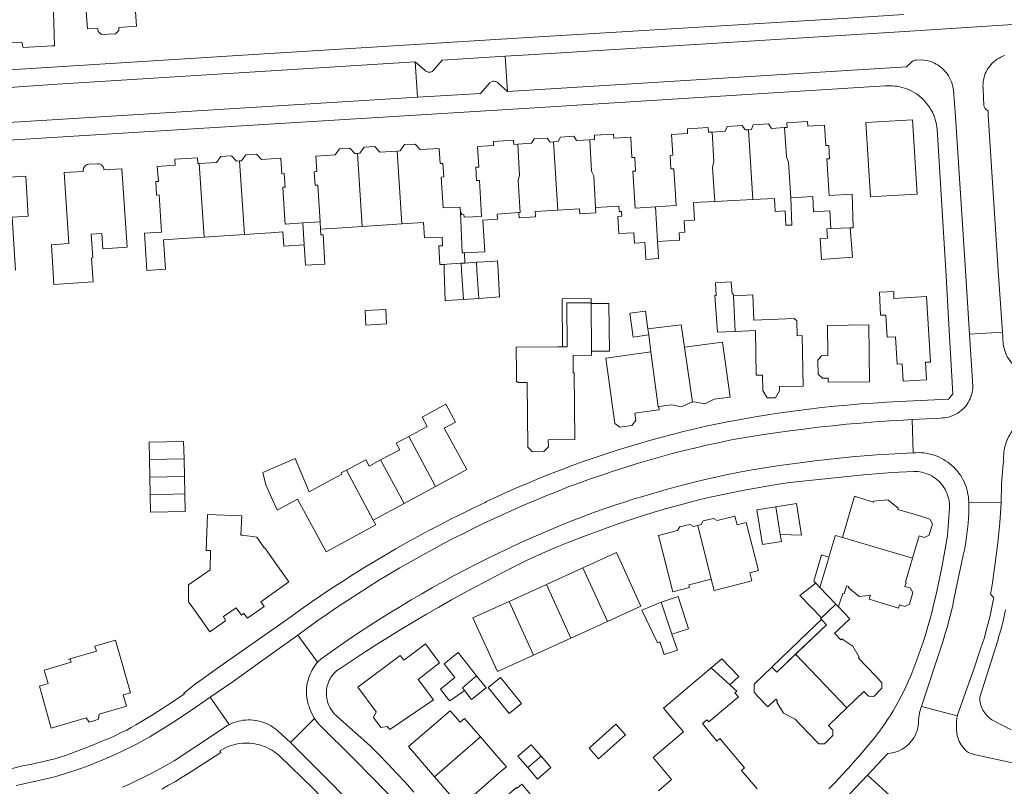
# Model space of a CAD drawing. Header units: metres. Extents: x 89888 to 94270, y 464165 to 468904.
# Tile 108 of 256: x 91995 to 92162, y 466162 to 466293. Entities that reach past the tile are written whole.
import ezdxf

# ---------------------------------------------------------------- set-up
doc = ezdxf.new("R2010")
doc.units = ezdxf.units.M
for name, color, linetype, lineweight in [('B_BEBOUWINGSGRENS_0', 251, 'CONTINUOUS', 13), ('B_LUIFEL_1', 251, 'CONTINUOUS', 13), ('B_TUSSENMUUR_0', 251, 'CONTINUOUS', 13), ('V_WEGGRENS_0', 251, 'CONTINUOUS', 13)]:
    doc.layers.add(name, color=color, linetype=linetype, lineweight=lineweight)

msp = doc.modelspace()

# ---------------------------------------------------------------- linework, layer by layer
at = {"layer": 'B_BEBOUWINGSGRENS_0'}
for p, q in [((92112.72, 466261.76), (92119.19, 466262.08)), ((92045.6, 466258.32), (92042.67, 466258.13)), ((92070.21, 466251.3), (92070.13, 466253.05)), ((92072.17, 466251.42), (92070.21, 466251.3)), ((92069.98, 466245.1), (92072.57, 466245.28)), ((92091.69, 466244.41), (92091.69, 466244.54)), ((92101.35, 466240.1), (92100.93, 466243.13)), ((92101.5, 466239.07), (92101.87, 466236.18)), ((92087.59, 466237.06), (92086.82, 466237.06)), ((92101.87, 466236.18), (92094.19, 466235.13)), ((92131.96, 466235.55), (92130.9, 466235.53)), ((92016.5, 466220.84), (92016.56, 466217.86)), ((92016.56, 466217.86), (92016.62, 466214.88)), ((92022.51, 466215), (92022.45, 466217.99)), ((92016.62, 466214.88), (92016.68, 466211.9)), ((92022.57, 466212.03), (92022.51, 466215)), ((92059.88, 466210.41), (92065.25, 466213.31)), ((92054.65, 466207.58), (92059.88, 466210.41)), ((92123.1, 466209.84), (92119.85, 466209.3)), ((92096.01, 466202.07), (92090.28, 466199.47)), ((92090.28, 466199.47), (92084.1, 466196.65)), ((92084.1, 466196.65), (92077.73, 466193.75)), ((92112.13, 466197.56), (92112.62, 466195.62)), ((92130.62, 466196.1), (92133.32, 466193.28)), ((92088.26, 466187.51), (92094.45, 466190.32)), ((92130.87, 466190.66), (92131.71, 466189.78)), ((92131.71, 466189.78), (92126.46, 466184.75)), ((92081.89, 466184.6), (92088.26, 466187.51)), ((92113.93, 466183.99), (92112.1, 466182.43)), ((92126.46, 466184.75), (92123.28, 466181.71)), ((92123.28, 466181.71), (92122.43, 466182.59)), ((92070.13, 466178.62), (92071.37, 466177.06)), ((92080.9, 466165.49), (92082.57, 466163.54))]:
    msp.add_line(p, q, dxfattribs=at)
for points in [[(92014.39, 466291.56), (92013.41, 466305.56), (92010.16, 466305.37)], [(92010.16, 466305.37), (92010.42, 466301.86), (92006.55, 466301.65), (92007.02, 466295.7), (92005.67, 466295.59), (92006.03, 466291.1), (92007.81, 466291.2), (92007.83, 466290.68), (92008.4, 466290.18), (92010.79, 466290.3), (92011.38, 466290.87), (92011.34, 466291.37), (92014.39, 466291.56)], [(92000, 466298.84), (91985.08, 466298.49), (91983.15, 466295.7), (91984.88, 466293.67), (91987.22, 466293.72), (91987.45, 466288.64), (91994.86, 466288.86), (91995.12, 466287.98), (92000, 466288.21), (92000.4, 466288.23), (92000.21, 466295.95), (92003.57, 466296.05)], [(92135.74, 466257.26), (92136.29, 466257.28), (92136.12, 466262.99), (92132.16, 466262.78), (92131.77, 466269), (92132.24, 466269.03), (92132.1, 466271.27), (92131.62, 466271.26), (92131.39, 466274.75), (92128.55, 466274.59), (92128.5, 466275.36), (92124.96, 466275.14), (92125.01, 466274.37), (92124.61, 466274.34)], [(92138.41, 466275.17), (92139.22, 466262.53), (92142.86, 466262.78), (92147.14, 466262.99), (92146.33, 466275.67), (92138.41, 466275.17)], [(92112.28, 466273.57), (92111.64, 466273.53), (92111.59, 466274.33), (92108.07, 466274.13), (92108.11, 466273.32), (92105.38, 466273.15), (92105.6, 466269.63), (92105.11, 466269.6), (92105.25, 466267.3), (92105.74, 466267.34), (92106.13, 466261.06), (92102.64, 466260.85)], [(92118.45, 466273.96), (92117.91, 466273.93), (92117.41, 466274.68), (92114.82, 466274.53), (92114.49, 466273.71), (92112.28, 466273.57)], [(92124.61, 466274.34), (92122.36, 466274.2), (92121.86, 466274.95), (92119.27, 466274.8), (92118.95, 466273.99), (92118.45, 466273.96)], [(92079.21, 466271.52), (92078.52, 466271.48), (92078.47, 466272.2), (92075.08, 466271.99), (92075.11, 466271.27), (92072.36, 466271.11), (92072.57, 466267.62), (92072.09, 466267.59), (92072.22, 466265.32), (92072.7, 466265.34), (92073.07, 466259.21), (92070.1, 466259.07), (92070.07, 466259.54), (92069.65, 466259.51), (92069.64, 466259.85), (92069.48, 466259.84)], [(92085.31, 466271.89), (92084.72, 466271.86), (92084.24, 466272.53), (92081.98, 466272.41), (92081.58, 466271.67), (92079.21, 466271.52)], [(92091.46, 466272.26), (92089.2, 466272.13), (92088.74, 466272.85), (92086.49, 466272.7), (92086.09, 466271.94), (92085.31, 466271.89)], [(92102.64, 466260.85), (92099.16, 466260.64), (92098.78, 466266.91), (92099.22, 466266.94), (92099.12, 466269.24), (92098.64, 466269.22), (92098.42, 466272.68), (92095.55, 466272.51), (92095.5, 466273.24), (92092.24, 466273.05), (92092.29, 466272.31), (92091.46, 466272.26)], [(92051.95, 466269.93), (92051.53, 466269.9), (92050.67, 466270.84), (92048.89, 466270.72), (92048.16, 466269.68), (92044.88, 466269.47), (92045.04, 466266.85), (92044.61, 466266.82), (92044.76, 466264.53), (92045.2, 466264.55), (92045.6, 466258.32)], [(92058.7, 466270.35), (92055.73, 466270.17), (92054.88, 466271.12), (92053.1, 466271), (92052.37, 466269.96), (92051.95, 466269.93)], [(92069.48, 466259.84), (92069.43, 466260.82), (92066.52, 466260.67), (92066.18, 466265.91), (92066.62, 466265.94), (92066.49, 466268.22), (92066.03, 466268.22), (92065.86, 466270.8), (92062.6, 466270.6), (92061.74, 466271.54), (92059.93, 466271.43), (92059.19, 466270.38), (92058.7, 466270.35)], [(92025.05, 466268.21), (92024.79, 466268.2), (92024.73, 466269.19), (92020.91, 466268.94), (92020.96, 466267.94), (92017.91, 466267.74), (92018.09, 466265.17), (92017.64, 466265.14), (92017.79, 466262.84), (92018.24, 466262.87), (92018.64, 466256.57), (92015.71, 466256.38), (92016.13, 466250.04), (92019.3, 466250.24), (92018.97, 466255.27), (92021.48, 466255.44), (92025.88, 466255.72)], [(92031.9, 466268.66), (92031.37, 466268.62), (92030.54, 466269.55), (92028.74, 466269.44), (92028, 466268.41), (92025.05, 466268.21)], [(92042.67, 466258.13), (92039.66, 466257.93), (92039.61, 466258.62), (92039.25, 466264.18), (92039.65, 466264.21), (92039.49, 466266.5), (92039.1, 466266.47), (92038.93, 466269.11), (92035.61, 466268.9), (92034.78, 466269.83), (92032.99, 466269.7), (92032.24, 466268.68), (92031.9, 466268.66)], [(92000.33, 466247.65), (92006.99, 466248.1), (92006.7, 466252.15), (92006.96, 466252.16), (92006.68, 466256.21), (92008.48, 466256.33), (92008.65, 466253.73), (92012.79, 466254.01), (92011.9, 466267.33), (92008.82, 466267.12), (92008.81, 466267.26), (92008.79, 466267.4), (92008.75, 466267.54), (92008.69, 466267.67), (92008.61, 466267.79), (92008.52, 466267.9), (92008.41, 466267.99), (92008.29, 466268.07), (92008.16, 466268.13), (92008.03, 466268.17), (92007.89, 466268.19), (92007.74, 466268.19), (92006.25, 466268.09), (92006.1, 466268.07), (92005.97, 466268.03), (92005.84, 466267.97), (92005.72, 466267.9), (92005.61, 466267.8), (92005.51, 466267.7), (92005.44, 466267.58), (92005.38, 466267.45), (92005.34, 466267.31), (92005.32, 466267.17), (92005.32, 466267.03), (92005.32, 466266.89), (92002.07, 466266.67), (92002.88, 466254.6), (91999.89, 466254.4), (92000.33, 466247.65)], [(91993.8, 466250.11), (91993.24, 466259.09), (91995.96, 466259.26), (91995.54, 466266.08), (91981.56, 466265.22), (91981.62, 466264.23), (91975.74, 466263.87), (91975.98, 466259.99), (91973.61, 466259.84), (91974.05, 466252.65), (91982.64, 466253.18), (91982.87, 466249.44)], [(92119.19, 466262.08), (92122.87, 466262.26), (92123, 466260.06), (92124.69, 466260.16), (92124.79, 466257.73), (92125.82, 466257.75), (92125.67, 466262.4)], [(92125.67, 466262.4), (92129.41, 466262.59), (92129.54, 466260), (92132.29, 466260.17), (92132.44, 466257.15)], [(92079.37, 466259.87), (92079.43, 466258.97), (92082.21, 466259.15), (92082.15, 466260.05), (92086.01, 466260.3)], [(92086.01, 466260.3), (92089.72, 466260.54), (92089.78, 466259.64), (92092.52, 466259.82), (92092.46, 466260.72)], [(92092.46, 466260.72), (92096.42, 466260.96), (92096.48, 466260.06), (92096.85, 466260.08), (92096.9, 466259.27), (92096.24, 466259.22), (92096.43, 466256.3), (92098.96, 466256.42), (92099.08, 466254.67), (92100.82, 466254.78), (92100.92, 466253.21), (92101.01, 466251.91), (92103.16, 466252.05), (92103.07, 466253.34), (92102.98, 466254.95)], [(92102.98, 466254.95), (92106.73, 466255.2), (92106.64, 466256.46), (92107.64, 466256.53), (92107.5, 466258.48), (92109.29, 466258.61), (92109.09, 466261.58), (92112.72, 466261.76)], [(92070.13, 466253.05), (92073.6, 466253.22), (92073.27, 466258.6), (92075.75, 466258.73), (92075.69, 466259.63), (92079.37, 466259.87)], [(92042.91, 466254.4), (92043.13, 466250.91), (92046.42, 466251.12), (92046.1, 466256.12), (92045.74, 466256.1), (92045.68, 466257.05)], [(92045.68, 466257.05), (92048.43, 466257.23), (92052.75, 466257.5)], [(92052.75, 466257.5), (92056.98, 466257.78), (92059.47, 466257.94)], [(92059.47, 466257.94), (92063.21, 466258.18), (92063.35, 466255.56), (92066.33, 466255.72), (92066.41, 466254.24), (92065.79, 466254.21), (92065.96, 466251.05), (92066.67, 466251.07)], [(92132.44, 466257.15), (92131.81, 466257.13), (92131.87, 466255.54), (92130.63, 466255.45), (92130.89, 466251.9), (92136.13, 466252.29), (92135.74, 466257.26)], [(92025.88, 466255.72), (92028.41, 466255.89), (92032.71, 466256.16)], [(92032.71, 466256.16), (92037.15, 466256.45), (92039.25, 466256.59), (92039.4, 466254.17), (92042.91, 466254.4)], [(92066.67, 466251.07), (92066.72, 466250), (92066.85, 466244.89), (92067.01, 466244.9), (92069.98, 466245.1)], [(92072.57, 466245.28), (92076.13, 466245.52), (92075.86, 466250), (92075.77, 466251.65), (92074.78, 466251.58), (92072.17, 466251.42)], [(92115.89, 466245.7), (92115.87, 466246.04), (92115.67, 466246.02), (92115.54, 466248.08), (92112.84, 466247.95), (92112.96, 466245.79), (92112.76, 466245.79), (92113.19, 466239.54), (92116.18, 466239.68)], [(92126.72, 466238.94), (92126.66, 466241.46), (92126.24, 466241.86), (92119.38, 466241.58), (92119.21, 466245.88), (92115.89, 466245.7)], [(92148.75, 466245.58), (92143.18, 466245.25), (92143.16, 466246.43), (92140.76, 466246.34)], [(92140.76, 466246.34), (92140.93, 466242.41), (92141.81, 466242.44), (92142.04, 466238.67), (92143.48, 466238.76), (92143.76, 466234.11), (92144.61, 466234.16), (92144.76, 466231.22), (92148.73, 466231.46), (92148.55, 466234.41), (92149.41, 466234.46), (92148.75, 466245.58)], [(92091.69, 466244.54), (92087.54, 466244.52), (92087.59, 466237.06)], [(92091.74, 466236.28), (92094.8, 466236.32), (92094.71, 466244.44), (92091.69, 466244.41)], [(92053.24, 466243.21), (92053.39, 466240.73), (92056.9, 466240.94), (92056.75, 466243.42), (92053.24, 466243.21)], [(92100.93, 466243.13), (92098.3, 466242.76), (92098.87, 466238.7), (92101.5, 466239.07)], [(92107.57, 466236.96), (92107.01, 466240.81), (92101.35, 466240.1)], [(92130.9, 466235.53), (92130.28, 466234.8), (92130.29, 466232.38), (92131.03, 466231.72), (92132, 466231.73), (92132.01, 466231.03), (92139.05, 466231.12), (92138.94, 466240.77), (92131.9, 466240.68), (92131.96, 466235.55)], [(92116.18, 466239.68), (92119.64, 466239.84), (92119.76, 466232.22), (92120.86, 466232.24), (92120.9, 466229.64), (92121.62, 466228.35), (92123.05, 466228.37), (92123.75, 466229.58), (92123.74, 466230.28), (92127.73, 466230.34), (92127.57, 466238.95), (92126.72, 466238.94)], [(92086.82, 466237.06), (92086.02, 466237.05), (92078.96, 466237), (92078.99, 466232.54), (92079, 466231.1), (92079.2, 466231.11), (92079.2, 466230.96), (92080.84, 466230.96)], [(92108.95, 466227.65), (92109.27, 466227.69), (92111.01, 466227.35), (92112.6, 466228.12), (92115.33, 466228.51), (92114.01, 466237.85), (92107.57, 466236.96)], [(92080.84, 466230.96), (92080.92, 466220), (92081.73, 466219.21), (92083.63, 466219.22), (92084.42, 466220.03), (92084.41, 466221.22), (92088.91, 466221.26), (92088.83, 466232.61), (92088.65, 466232.61), (92088.65, 466233.58), (92088.64, 466235.59), (92091.75, 466235.61), (92091.74, 466236.28)], [(92094.19, 466235.13), (92095.71, 466224.02), (92096.59, 466223.36), (92098.59, 466223.64), (92099.28, 466224.51), (92099.11, 466225.78), (92103.15, 466226.33), (92103.27, 466226.35), (92103.2, 466226.88)], [(92065.25, 466213.31), (92070.53, 466216.17), (92066.71, 466223.23), (92068.61, 466224.25), (92066.96, 466227.29), (92062.93, 466225.11), (92063.81, 466223.49), (92060.66, 466221.79)], [(92103.2, 466226.88), (92105.39, 466227.18), (92107.09, 466226.85), (92108.65, 466227.6), (92108.95, 466227.65)], [(92060.66, 466221.79), (92058.54, 466220.65), (92059.13, 466219.55), (92055.89, 466217.8)], [(92022.45, 466217.99), (92022.39, 466220.96), (92016.5, 466220.84)], [(92050.07, 466216.06), (92049.19, 466215.59), (92049.29, 466215.41), (92046.73, 466214.02), (92043.71, 466212.4), (92041.38, 466218.07), (92035.88, 466215.66), (92036.38, 466213.57), (92038.27, 466209.24), (92041.76, 466211.13), (92046.6, 466202.18), (92055.09, 466206.76), (92054.65, 466207.58)], [(92055.89, 466217.8), (92053.96, 466216.76), (92053.37, 466217.85), (92050.07, 466216.06)], [(92016.68, 466211.9), (92016.74, 466208.92), (92022.63, 466209.04), (92022.57, 466212.03)], [(92123.87, 466205.11), (92127.46, 466205.03), (92126.63, 466210.41), (92123.1, 466209.84)], [(92146.36, 466201.08), (92147.49, 466204.88), (92148.41, 466204.61), (92149.2, 466205.04), (92149.77, 466206.96), (92149.33, 466207.76), (92147.78, 466208.23), (92143.88, 466209.39), (92143.93, 466209.6), (92142.14, 466211.05), (92139.74, 466210.81), (92139.7, 466210.65), (92138.23, 466211.1), (92136.51, 466211.63), (92134.42, 466204.6)], [(92032.09, 466205.01), (92032.3, 466208.33), (92026.46, 466208.53), (92026.2, 466202.42), (92026.97, 466202.4), (92026.88, 466199.1), (92023.22, 466196.56), (92023.23, 466193.68), (92024.56, 466191.81), (92026.85, 466188.59), (92029.49, 466190.43), (92029.16, 466191.18), (92031.33, 466192.64), (92032.23, 466191.39), (92032.64, 466191.68), (92033.23, 466190.88), (92036.09, 466192.89), (92035.52, 466193.69), (92040.3, 466197.05), (92036.16, 466202.94), (92036.07, 466202.88), (92034.81, 466204.68), (92032.39, 466205), (92032.09, 466205.01)], [(92119.85, 466209.3), (92120.84, 466203.42), (92124.08, 466203.96), (92123.87, 466205.11)], [(92109.82, 466206.66), (92109.13, 466206.49), (92108.51, 466206.85), (92106.77, 466206.41), (92106.41, 466205.8), (92103.18, 466204.97), (92105.6, 466195.39), (92108.41, 466196.1), (92108.29, 466196.59), (92112.13, 466197.56)], [(92112.62, 466195.62), (92119.01, 466197.23), (92118.66, 466198.59), (92120.18, 466198.98), (92118.08, 466207.17), (92116.54, 466206.79), (92116.15, 466208.25), (92113.11, 466207.51), (92112.5, 466207.86), (92110.77, 466207.44), (92110.41, 466206.81), (92109.82, 466206.66)], [(92134.42, 466204.6), (92133.26, 466204.96), (92133.17, 466204.67), (92132.15, 466201.28)], [(92094.45, 466190.32), (92100.17, 466192.92), (92096.01, 466202.07)], [(92132.15, 466201.28), (92131.94, 466200.59), (92130.62, 466196.1)], [(92133.76, 466192.83), (92134.13, 466193.97), (92134.31, 466194.55), (92134.48, 466195.07), (92134.71, 466195.01), (92135.1, 466196.34), (92135.12, 466196.42), (92135.54, 466196.3), (92135.48, 466196.09), (92135.63, 466195.93), (92137.29, 466194.61), (92139.2, 466194.81), (92138.99, 466194.14), (92143.99, 466192.62), (92144.15, 466193.15), (92145.06, 466192.88), (92145.83, 466193.3), (92146.4, 466195.27), (92145.98, 466196.04), (92145.91, 466196.06), (92145.07, 466196.31), (92145.27, 466196.99), (92145.16, 466197.02), (92146.36, 466201.08)], [(92077.73, 466193.75), (92071.59, 466190.96), (92075.75, 466181.81), (92081.89, 466184.6)], [(92103.58, 466193.64), (92100.34, 466192.25), (92102.97, 466186.73), (92103.36, 466186.85), (92104.12, 466184.71)], [(92105.4, 466188.15), (92108.27, 466189.07), (92106.47, 466194.57), (92103.58, 466193.64)], [(92133.32, 466193.28), (92130.73, 466190.8), (92130.87, 466190.66)], [(92135.19, 466175.63), (92138.08, 466178.42), (92138.86, 466177.61), (92139.79, 466177.6), (92141.14, 466178.99), (92141.14, 466179.92), (92140.06, 466181.1), (92137.15, 466184.12), (92137.31, 466184.27), (92136.19, 466186.15), (92134.33, 466187.37), (92134.18, 466187.2), (92133.11, 466188.32), (92133.41, 466188.61), (92133.71, 466188.9), (92135.7, 466190.79), (92133.76, 466192.83)], [(91998.65, 466182.08), (91999.32, 466179.77), (91997.86, 466179.35), (91999.87, 466172.21), (92005.8, 466173.93), (92006.34, 466173.23), (92007.26, 466173.5), (92007.93, 466173.7), (92008.01, 466174.57), (92012.66, 466175.91), (92012.11, 466177.84), (92013.36, 466178.2), (92010.79, 466187.13), (92007.31, 466186.13), (92007.55, 466185.28), (92002.86, 466183.93), (92002.88, 466183.85), (92003.1, 466183.91), (92003.25, 466183.4), (92000, 466182.47), (91998.65, 466182.08)], [(92104.12, 466184.71), (92106.4, 466185.46), (92105.4, 466188.15)], [(92062.3, 466180.45), (92065.93, 466183.29), (92063.5, 466186.52), (92061.58, 466185.07), (92059.82, 466183.75), (92059.22, 466184.55), (92052.02, 466179.14), (92055.15, 466174.98), (92054.69, 466174.01), (92055.95, 466172.33), (92057.01, 466172.5), (92057.43, 466171.94)], [(92072.2, 466181.11), (92069.06, 466185.05), (92066.67, 466183.15), (92068.54, 466180.8), (92066.07, 466178.83), (92067.46, 466177.09), (92067.66, 466176.85), (92069.53, 466178.14), (92070.13, 466178.62)], [(92115.31, 466179.55), (92116.8, 466180.99), (92113.93, 466183.99)], [(92112.1, 466182.43), (92103.99, 466175.61), (92107.41, 466171.56), (92102.24, 466167.2), (92105.39, 466163.45), (92103.14, 466161.55)], [(92122.43, 466182.59), (92119.42, 466179.69), (92119.4, 466178.31), (92120.07, 466177.6), (92121.77, 466175.84), (92123.11, 466177.12), (92123.42, 466176.8), (92123.26, 466176.64), (92124.4, 466174.73), (92126.42, 466173.71), (92127.1, 466173), (92130.44, 466169.54), (92131.37, 466169.53), (92132.79, 466170.92), (92132.82, 466171.86), (92132.08, 466172.62), (92135.19, 466175.63)], [(92057.43, 466171.94), (92064.9, 466176.99), (92062.3, 466180.45)], [(92071.37, 466177.06), (92073.85, 466179.04), (92072.2, 466181.11)], [(92079.84, 466176.39), (92076.28, 466180.79), (92074.17, 466179.08), (92077.73, 466174.68), (92079.84, 466176.39)], [(92119.95, 466161.85), (92117.29, 466165.02), (92117.77, 466165.43), (92113.59, 466170.41), (92113.1, 466169.99), (92110.62, 466172.96), (92111.35, 466173.6), (92111.69, 466173.26), (92116.7, 466177.46), (92116.78, 466177.53), (92116.15, 466178.18), (92116.48, 466178.49), (92115.31, 466179.55)], [(92069.41, 466173.21), (92067.73, 466175.15), (92060.65, 466169.05), (92065.05, 466163.94)], [(92072.9, 466170.7), (92070.17, 466173.86), (92069.41, 466173.21)], [(92097.53, 466171.03), (92095.9, 466172.86), (92091.35, 466168.79)], [(92076.53, 466164.98), (92077.29, 466165.61), (92075.62, 466167.56), (92072.9, 466170.7)], [(92091.35, 466168.79), (92092.97, 466166.97), (92097.53, 466171.03)], [(92083.18, 466167.43), (92081.52, 466169.38), (92079.24, 466167.44), (92080.9, 466165.49)], [(92082.57, 466163.54), (92084.84, 466165.49), (92083.18, 466167.43)], [(92065.05, 466163.94), (92069.47, 466158.81), (92076.53, 466164.98)], [(92084.2, 466157.66), (92081.45, 466160.83), (92079.9, 466162.66), (92079.14, 466161.97), (92079.02, 466162.11), (92071.9, 466155.98), (92076.31, 466150.87)]]:
    msp.add_lwpolyline(points, dxfattribs=at)
at = {"layer": 'B_LUIFEL_1'}
for p, q in [((92129.89, 466196.86), (92130.62, 466196.1)), ((92123.28, 466181.71), (92131.71, 466189.78))]:
    msp.add_line(p, q, dxfattribs=at)
for points in [[(92091.69, 466244.54), (92091.69, 466245.24), (92086.77, 466245.22), (92086.82, 466237.06)], [(92086.82, 466237.06), (92086.82, 466237.06), (92087.59, 466237.06)], [(92132.15, 466201.28), (92130.85, 466201.68), (92129.57, 466197.19), (92129.89, 466196.86)], [(92129.89, 466196.86), (92127.21, 466194.78), (92130.89, 466190.96), (92133.32, 466193.28)], [(92130.87, 466190.66), (92128.62, 466188.5), (92122.43, 466182.59)]]:
    msp.add_lwpolyline(points, dxfattribs=at)
at = {"layer": 'B_TUSSENMUUR_0'}
for p, q in [((92118.45, 466273.96), (92119.19, 466262.08)), ((92059.47, 466257.94), (92058.7, 466270.35)), ((92085.31, 466271.89), (92086.01, 466260.3)), ((92032.71, 466256.16), (92031.9, 466268.66)), ((92051.95, 466269.93), (92052.75, 466257.5)), ((92025.05, 466268.21), (92025.88, 466255.72)), ((92102.64, 466260.85), (92102.98, 466254.95)), ((92042.67, 466258.13), (92042.91, 466254.4)), ((92045.68, 466257.05), (92045.6, 466258.32)), ((92135.74, 466257.26), (92132.44, 466257.15)), ((92115.89, 466245.7), (92116.18, 466239.68)), ((92091.69, 466244.41), (92091.74, 466236.28)), ((92101.35, 466240.1), (92101.5, 466239.07)), ((92107.57, 466236.96), (92108.95, 466227.65)), ((92060.66, 466221.79), (92065.25, 466213.31)), ((92022.45, 466217.99), (92016.56, 466217.86)), ((92055.89, 466217.8), (92059.88, 466210.41)), ((92050.07, 466216.06), (92054.65, 466207.58)), ((92022.51, 466215), (92016.62, 466214.88)), ((92022.57, 466212.03), (92016.68, 466211.9)), ((92123.1, 466209.84), (92123.87, 466205.11)), ((92112.13, 466197.56), (92109.82, 466206.66)), ((92134.42, 466204.6), (92146.36, 466201.08)), ((92090.28, 466199.47), (92094.45, 466190.32)), ((92084.1, 466196.65), (92088.26, 466187.51)), ((92077.73, 466193.75), (92081.89, 466184.6)), ((92103.58, 466193.64), (92105.4, 466188.15)), ((92133.32, 466193.28), (92133.76, 466192.83)), ((92135.19, 466175.63), (92126.46, 466184.75)), ((92115.31, 466179.55), (92112.1, 466182.43)), ((92065.05, 466163.94), (92072.9, 466170.7)), ((92080.9, 466165.49), (92083.18, 466167.43))]:
    msp.add_line(p, q, dxfattribs=at)
for points in [[(92124.61, 466274.34), (92124.93, 466269.35), (92125.29, 466268.38), (92125.67, 466262.4)], [(92092.46, 466260.72), (92092.13, 466266.14), (92091.78, 466266.94), (92091.46, 466272.26)], [(92112.28, 466273.57), (92112.59, 466268.58), (92112.36, 466267.57), (92112.72, 466261.76)], [(92079.21, 466271.52), (92079.53, 466266.19), (92079.29, 466265.35), (92079.62, 466259.89), (92079.37, 466259.87)], [(92069.48, 466259.84), (92069.75, 466253.03), (92070.13, 466253.05)], [(92069.58, 466251.26), (92067.15, 466251.1), (92066.67, 466251.07)], [(92070.21, 466251.3), (92069.82, 466251.27), (92069.58, 466251.26)], [(92069.58, 466251.26), (92069.66, 466250), (92069.98, 466245.1)], [(92072.17, 466251.42), (92072.26, 466250), (92072.57, 466245.28)], [(92101.87, 466236.18), (92103.07, 466226.86), (92103.2, 466226.88)], [(92072.2, 466181.11), (92069.8, 466179.04), (92070.13, 466178.62)]]:
    msp.add_lwpolyline(points, dxfattribs=at)
at = {"layer": 'V_WEGGRENS_0'}
for p, q in [((92061.75, 466285.5), (92062.16, 466279.48)), ((92077.07, 466286.46), (92077.49, 466280.48)), ((92077.49, 466280.48), (92145.34, 466284.67)), ((92153.65, 466276.17), (92153.3, 466280.71)), ((92156.05, 466239.18), (92161.64, 466239.53)), ((92146.32, 466224.67), (92146.49, 466219.01)), ((92161.42, 466210.52), (92155.92, 466210.63)), ((92041.81, 466188.02), (92045.18, 466183.42)), ((92030.13, 466172.79), (92026.92, 466177.46)), ((92147.88, 466175.9), (92153.96, 466174.29)), ((92044.64, 466173.86), (92040.57, 466169.75)), ((92163.34, 466166.3), (92157.09, 466167.64)), ((92138.72, 466164.21), (92143.04, 466160.21))]:
    msp.add_line(p, q, dxfattribs=at)
for points in [[(92144.87, 466293.55), (92134.42, 466292.91), (92080.9, 466289.65), (92034.31, 466286.75), (92000, 466284.6), (91981.86, 466283.47)], [(92170.22, 466292.82), (92169.39, 466292.62), (92168.55, 466292.44), (92167.7, 466292.28), (92166.85, 466292.15), (92166, 466292.04), (92165.15, 466291.95), (92164.29, 466291.89), (92163.43, 466291.85), (92145.03, 466290.68)], [(92145.03, 466290.68), (92082.01, 466286.76), (92077.07, 466286.46)], [(91981.56, 466280.34), (92000, 466281.64), (92061.75, 466285.5)], [(92077.07, 466286.46), (92066.35, 466285.79), (92064.89, 466284.08), (92064.78, 466283.98), (92064.67, 466283.89), (92064.54, 466283.83), (92064.4, 466283.78), (92064.26, 466283.75), (92064.12, 466283.75), (92063.98, 466283.76), (92063.84, 466283.8), (92063.7, 466283.86), (92063.58, 466283.93), (92063.47, 466284.02), (92061.75, 466285.5)], [(92145.34, 466284.67), (92146.25, 466285.52), (92146.38, 466285.61), (92146.52, 466285.68), (92146.66, 466285.73), (92146.82, 466285.77), (92146.97, 466285.79), (92147.97, 466285.84), (92148.33, 466285.8), (92148.69, 466285.74), (92149.04, 466285.66), (92149.39, 466285.55), (92149.74, 466285.43), (92150.07, 466285.28), (92150.39, 466285.11), (92150.71, 466284.92), (92151.01, 466284.71), (92151.29, 466284.49), (92151.56, 466284.24), (92151.82, 466283.98), (92152.06, 466283.7), (92152.28, 466283.41), (92152.48, 466283.11), (92152.66, 466282.79), (92152.82, 466282.46), (92152.96, 466282.13), (92153.08, 466281.78), (92153.17, 466281.43), (92153.25, 466281.07), (92153.3, 466280.71)], [(92158.45, 466279.32), (92158.35, 466281.05), (92158.34, 466281.41), (92158.35, 466281.77), (92158.38, 466282.12), (92158.44, 466282.48), (92158.52, 466282.83), (92158.62, 466283.17), (92158.74, 466283.51), (92158.89, 466283.83), (92159.06, 466284.15), (92159.25, 466284.45), (92159.46, 466284.74), (92159.69, 466285.02), (92159.93, 466285.28), (92160.2, 466285.53), (92160.48, 466285.75), (92160.77, 466285.96), (92161.08, 466286.15), (92161.39, 466286.31), (92161.72, 466286.46), (92162.06, 466286.58)], [(92062.16, 466279.48), (92072.89, 466280.15), (92074.39, 466281.88), (92074.49, 466281.98), (92074.61, 466282.06), (92074.74, 466282.12), (92074.87, 466282.17), (92075.01, 466282.2), (92075.16, 466282.2), (92075.3, 466282.19), (92075.44, 466282.16), (92075.58, 466282.1), (92075.7, 466282.03), (92075.81, 466281.94), (92077.49, 466280.48)], [(91978.02, 466271.29), (92000, 466272.64), (92080.23, 466277.57), (92141.7, 466281.42), (92142.11, 466281.45), (92142.53, 466281.45), (92142.94, 466281.44), (92143.36, 466281.4), (92143.77, 466281.35), (92144.18, 466281.27), (92144.58, 466281.17), (92144.98, 466281.05), (92145.37, 466280.91), (92145.76, 466280.75)], [(92145.76, 466280.75), (92146.15, 466280.57), (92146.53, 466280.36), (92146.9, 466280.13), (92147.25, 466279.89), (92147.6, 466279.62), (92147.92, 466279.34), (92148.24, 466279.04), (92148.53, 466278.73), (92148.81, 466278.4), (92149.07, 466278.05), (92149.32, 466277.69), (92149.54, 466277.32), (92149.74, 466276.94), (92149.93, 466276.55), (92150.09, 466276.14), (92150.23, 466275.73), (92150.34, 466275.32), (92150.44, 466274.9), (92150.51, 466274.47), (92150.56, 466274.04), (92152, 466250), (92152.67, 466238.87), (92153.24, 466229.04)], [(91974.23, 466274.25), (91979.02, 466274.7), (91979.75, 466274.39), (92000, 466275.64), (92062.16, 466279.48)], [(92159.23, 466276.45), (92159.21, 466277.11), (92158.84, 466277.47), (92158.74, 466277.56), (92158.66, 466277.67), (92158.59, 466277.78), (92158.54, 466277.9), (92158.51, 466278.03), (92158.51, 466278.17), (92158.45, 466279.32)], [(92153.65, 466276.17), (92155.35, 466250), (92156.05, 466239.18)], [(92161.64, 466239.53), (92160.95, 466250), (92159.23, 466276.45)], [(92153.41, 466225.44), (92153.74, 466225.6), (92154.05, 466225.78), (92154.35, 466225.98), (92154.64, 466226.21), (92154.91, 466226.45), (92155.17, 466226.71), (92155.41, 466226.98), (92155.63, 466227.27), (92155.83, 466227.58), (92156.01, 466227.89), (92156.16, 466228.22), (92156.3, 466228.55), (92156.41, 466228.9), (92156.51, 466229.25), (92156.57, 466229.61), (92156.62, 466229.97), (92156.64, 466230.33), (92156.05, 466239.18)], [(92165.19, 466232.78), (92164.85, 466232.96), (92164.53, 466233.16), (92164.21, 466233.37), (92163.91, 466233.61), (92163.63, 466233.86), (92163.36, 466234.13), (92163.11, 466234.42), (92162.88, 466234.72), (92162.67, 466235.04), (92162.48, 466235.37), (92162.31, 466235.71), (92162.16, 466236.06), (92162.03, 466236.42), (92161.93, 466236.79), (92161.85, 466237.16), (92161.79, 466237.54), (92161.64, 466239.53)], [(92153.24, 466229.04), (92152.48, 466228.17), (92144.14, 466227.74), (92141.93, 466227.63), (92139.72, 466227.49), (92137.51, 466227.33), (92135.3, 466227.14), (92133.1, 466226.93), (92130.89, 466226.7), (92128.7, 466226.44), (92126.5, 466226.16), (92124.3, 466225.86), (92122.11, 466225.54), (92119.93, 466225.19), (92117.74, 466224.82), (92115.57, 466224.42), (92115.12, 466224.36), (92113.18, 466223.96), (92111.25, 466223.54), (92109.32, 466223.1), (92107.39, 466222.63), (92105.47, 466222.15), (92103.56, 466221.65), (92101.65, 466221.12)], [(92146.32, 466224.67), (92151.11, 466224.94), (92151.45, 466224.95), (92151.79, 466224.98), (92152.12, 466225.03), (92152.45, 466225.1), (92152.78, 466225.19), (92153.1, 466225.3), (92153.41, 466225.44)], [(92050.25, 466193.91), (92052, 466195.06), (92053.77, 466196.18), (92055.55, 466197.29), (92057.35, 466198.38), (92059.15, 466199.44), (92060.97, 466200.49), (92062.79, 466201.52), (92064.63, 466202.53), (92066.48, 466203.52), (92068.34, 466204.49), (92070.21, 466205.44), (92072.09, 466206.37), (92073.98, 466207.28), (92074.47, 466207.5), (92076.34, 466208.37), (92078.21, 466209.22), (92080.09, 466210.05), (92081.98, 466210.86), (92083.88, 466211.65), (92085.78, 466212.41), (92087.7, 466213.15), (92089.62, 466213.87), (92091.56, 466214.57), (92093.5, 466215.24), (92095.45, 466215.9), (92097.4, 466216.53), (92099.37, 466217.13), (92101.34, 466217.72), (92103.32, 466218.28), (92105.3, 466218.82), (92107.29, 466219.34), (92109.29, 466219.83), (92111.29, 466220.3), (92113.29, 466220.74), (92115.3, 466221.17), (92115.85, 466221.28), (92118.25, 466221.68), (92120.66, 466222.06), (92123.06, 466222.42), (92125.47, 466222.76), (92127.89, 466223.07), (92130.3, 466223.36), (92132.72, 466223.62), (92135.14, 466223.87), (92137.57, 466224.09), (92139.99, 466224.28), (92142.42, 466224.45), (92144.85, 466224.6), (92146.32, 466224.67)], [(92165.59, 466224.86), (92165.23, 466224.62), (92164.88, 466224.36), (92164.54, 466224.09), (92164.23, 466223.8), (92163.93, 466223.49), (92163.64, 466223.16), (92163.38, 466222.82), (92163.13, 466222.47), (92162.9, 466222.1), (92162.7, 466221.72), (92162.51, 466221.33), (92162.35, 466220.93), (92162.2, 466220.52), (92162.08, 466220.11), (92161.99, 466219.68), (92161.91, 466219.26), (92161.87, 466218.83), (92161.84, 466218.4), (92161.84, 466217.97), (92161.86, 466217.53), (92161.78, 466217.14), (92161.51, 466213.82), (92161.42, 466210.52)], [(92101.65, 466221.12), (92099.75, 466220.57), (92097.85, 466220), (92095.96, 466219.41), (92094.08, 466218.8), (92092.2, 466218.17), (92090.34, 466217.52), (92088.47, 466216.84), (92086.62, 466216.15), (92084.77, 466215.43), (92082.94, 466214.7), (92081.11, 466213.94), (92079.29, 466213.17), (92077.47, 466212.37), (92075.67, 466211.55), (92073.88, 466210.72), (92073.65, 466210.56), (92071.72, 466209.65), (92069.8, 466208.72), (92067.89, 466207.77), (92065.99, 466206.79), (92064.1, 466205.8), (92062.23, 466204.79), (92060.36, 466203.76), (92058.5, 466202.71), (92056.66, 466201.64), (92054.83, 466200.55), (92053.01, 466199.44), (92051.2, 466198.31), (92049.4, 466197.16), (92047.61, 466196), (92045.84, 466194.81), (92044.08, 466193.61), (92042.33, 466192.38), (92040.6, 466191.14), (92028.54, 466182.66), (92024.32, 466179.65), (92022.43, 466178.15), (92022.54, 466178.04), (92022.53, 466178.01), (92021.29, 466177.18), (92019.66, 466176.12), (92018.6, 466175.43), (92017.38, 466174.63), (92016.92, 466174.34), (92016.07, 466173.84), (92015.22, 466173.31), (92014.24, 466172.75), (92013.49, 466172.3), (92012.59, 466171.82), (92011.78, 466171.43), (92010.77, 466170.96), (92009.7, 466170.45), (92008.31, 466169.9), (92007.04, 466169.38), (92005.48, 466168.74), (92003.93, 466168.15), (92002.44, 466167.62), (92001.36, 466167.25), (92000.48, 466166.98), (91996.57, 466166.08), (91994.78, 466165.71), (91993.23, 466165.35)], [(92146.49, 466219.01), (92144.4, 466218.92), (92142.3, 466218.8), (92140.21, 466218.67), (92138.12, 466218.51), (92136.03, 466218.33), (92133.94, 466218.13), (92131.86, 466217.9), (92129.77, 466217.66), (92127.7, 466217.38), (92127.26, 466217.32), (92125.48, 466217.1), (92123.71, 466216.85), (92121.94, 466216.59), (92120.17, 466216.31), (92118.41, 466216), (92116.65, 466215.67), (92114.89, 466215.32), (92113.14, 466214.95), (92111.39, 466214.55), (92109.65, 466214.14), (92107.92, 466213.7), (92106.18, 466213.24), (92104.46, 466212.76), (92102.74, 466212.26), (92102.35, 466212.14), (92100.68, 466211.67), (92099.01, 466211.17), (92097.35, 466210.65), (92095.7, 466210.11), (92094.06, 466209.55), (92092.42, 466208.97), (92090.79, 466208.37), (92089.16, 466207.75), (92087.55, 466207.11), (92085.94, 466206.44), (92084.35, 466205.76), (92082.76, 466205.06), (92079.76, 466203.75), (92077.84, 466202.87), (92075.94, 466201.96), (92074.04, 466201.04), (92072.16, 466200.09), (92070.28, 466199.13), (92068.41, 466198.14), (92066.56, 466197.13), (92064.72, 466196.11), (92062.88, 466195.06), (92061.06, 466193.99), (92059.25, 466192.91), (92057.45, 466191.81), (92055.67, 466190.68), (92053.89, 466189.54), (92052.13, 466188.38), (92050.38, 466187.2), (92048.65, 466186), (92046.92, 466184.78), (92045.8, 466183.96), (92045.18, 466183.42)], [(92146.49, 466219.01), (92146.93, 466219.04), (92147.37, 466219.05), (92147.82, 466219.03), (92148.26, 466219), (92148.7, 466218.94), (92149.13, 466218.86), (92149.56, 466218.75), (92149.99, 466218.63), (92150.4, 466218.48), (92150.81, 466218.31), (92151.21, 466218.12), (92151.6, 466217.91), (92151.98, 466217.68), (92152.35, 466217.43), (92152.7, 466217.17), (92153.04, 466216.88)], [(92153.04, 466216.88), (92153.36, 466216.58), (92153.67, 466216.26), (92153.96, 466215.93), (92154.23, 466215.58), (92154.49, 466215.22), (92154.72, 466214.84), (92154.94, 466214.46), (92155.13, 466214.06), (92155.31, 466213.65), (92155.46, 466213.24), (92155.59, 466212.82), (92155.71, 466212.39), (92155.79, 466211.95), (92155.86, 466211.52), (92155.9, 466211.08), (92155.92, 466210.63)], [(92047.03, 466180.02), (92047.15, 466180.3), (92047.29, 466180.57), (92047.45, 466180.84), (92047.62, 466181.09), (92047.81, 466181.33), (92048.01, 466181.56), (92048.22, 466181.78), (92048.45, 466181.98), (92049.17, 466182.48), (92051.21, 466183.84), (92053.26, 466185.17), (92055.32, 466186.48), (92057.4, 466187.78), (92059.49, 466189.06), (92061.59, 466190.32), (92063.7, 466191.57), (92065.81, 466192.79), (92067.95, 466193.99), (92070.09, 466195.18), (92072.24, 466196.35), (92074.4, 466197.5), (92076.57, 466198.63), (92078.75, 466199.74), (92080.94, 466200.83), (92083.94, 466202.18), (92085.93, 466203.01), (92087.92, 466203.82), (92089.92, 466204.6), (92091.93, 466205.36), (92093.95, 466206.1), (92095.97, 466206.82), (92098.01, 466207.52), (92100.05, 466208.19), (92102.1, 466208.84), (92102.42, 466208.95), (92104.31, 466209.5), (92106.21, 466210.02), (92108.12, 466210.52), (92110.03, 466211), (92111.95, 466211.45), (92113.87, 466211.88), (92115.79, 466212.29), (92117.73, 466212.67), (92119.66, 466213.03), (92121.6, 466213.37), (92123.55, 466213.69), (92125.5, 466213.98), (92138.01, 466215.3), (92142.87, 466215.67), (92146.52, 466215.85), (92146.88, 466215.85), (92147.24, 466215.83), (92147.6, 466215.78), (92147.95, 466215.72), (92148.3, 466215.63), (92148.65, 466215.53), (92148.98, 466215.4), (92149.31, 466215.25), (92149.63, 466215.09), (92149.93, 466214.9), (92150.23, 466214.7), (92150.51, 466214.47), (92150.78, 466214.23), (92151.04, 466213.98), (92151.28, 466213.71), (92151.5, 466213.43), (92151.7, 466213.13), (92151.89, 466212.82), (92152.05, 466212.5)], [(92152.05, 466212.5), (92152.2, 466212.17), (92152.33, 466211.83), (92152.44, 466211.49), (92152.52, 466211.13), (92152.58, 466210.78), (92152.63, 466210.42), (92152.65, 466210.05), (92152.64, 466209.69), (92152.29, 466204.89), (92151.33, 466199.49), (92150.31, 466194.68), (92150.01, 466193.38), (92149.68, 466192.08), (92149.34, 466190.79), (92148.98, 466189.51), (92148.6, 466188.23), (92148.2, 466186.96), (92147.08, 466183.8), (92146.76, 466182.9), (92146.42, 466182), (92146.06, 466181.11), (92145.69, 466180.22), (92145.29, 466179.35), (92144.88, 466178.48), (92144.44, 466177.63), (92143.99, 466176.78), (92143.52, 466175.94), (92143.04, 466175.12), (92142.54, 466174.3), (92142.01, 466173.49)], [(92155.92, 466210.63), (92155.93, 466209.72), (92155.91, 466208.82), (92155.87, 466207.91), (92155.81, 466207.01), (92155.73, 466206.1), (92155.62, 466205.2), (92155.49, 466204.3), (92155.34, 466203.41), (92155.17, 466202.52), (92154.97, 466201.63), (92153.46, 466194.34), (92153.19, 466193.11), (92152.91, 466191.9), (92152.6, 466190.68), (92152.28, 466189.47), (92151.93, 466188.27), (92151.57, 466187.07), (92151.19, 466185.88), (92150.79, 466184.69), (92148.66, 466178.3), (92147.88, 466175.9)], [(92161.42, 466210.52), (92161.31, 466208.81), (92161.18, 466207.1), (92161.03, 466205.39), (92160.86, 466203.69), (92160.66, 466201.98), (92160.44, 466200.28), (92160.21, 466198.59), (92159.94, 466196.89), (92159.66, 466195.2), (92159.61, 466194.99), (92160.2, 466194.38), (92160.1, 466193.93), (92159.54, 466191.27), (92159.08, 466189.45), (92158.55, 466187.46), (92157.97, 466185.85), (92156.72, 466182.08), (92153.96, 466174.29)], [(92041.81, 466188.02), (92043.34, 466189.15), (92045.05, 466190.37), (92046.77, 466191.57), (92048.5, 466192.75), (92050.25, 466193.91)], [(92158.32, 466175.26), (92158.2, 466175.52), (92158.09, 466175.78), (92158, 466176.04), (92157.92, 466176.32), (92157.86, 466176.59), (92157.83, 466176.88), (92157.81, 466177.16), (92157.8, 466177.44), (92160.48, 466185.88), (92160.81, 466186.94), (92161.12, 466188.01), (92161.41, 466189.09), (92161.69, 466190.16), (92161.94, 466191.25), (92162.18, 466192.34)], [(92026.92, 466177.46), (92030.79, 466180.14), (92035.06, 466183.21), (92041.81, 466188.02)], [(92045.18, 466183.42), (92044.92, 466183.11), (92044.68, 466182.78), (92044.46, 466182.45), (92044.25, 466182.1), (92044.06, 466181.74), (92043.89, 466181.37), (92043.74, 466180.99), (92043.61, 466180.6), (92043.51, 466180.21), (92043.42, 466179.81), (92043.35, 466179.41), (92043.31, 466179.01), (92043.29, 466178.6), (92043.29, 466178.2), (92043.3, 466177.79), (92043.35, 466177.38)], [(92061.56, 466161.33), (92060.1, 466162.95), (92058.61, 466164.55), (92057.12, 466166.14), (92055.6, 466167.71), (92054.07, 466169.26), (92048.58, 466174.14), (92048.32, 466174.36), (92048.07, 466174.6), (92047.84, 466174.86), (92047.63, 466175.13), (92047.44, 466175.41), (92047.26, 466175.71), (92047.11, 466176.02), (92046.98, 466176.33), (92046.87, 466176.66), (92046.79, 466176.99), (92046.72, 466177.33), (92046.68, 466177.67), (92046.66, 466178.01), (92046.66, 466178.35), (92046.69, 466178.7), (92046.74, 466179.04), (92046.82, 466179.37), (92046.91, 466179.7), (92047.03, 466180.02)], [(91993.93, 466162.46), (91995.7, 466162.82), (91997.47, 466163.21), (91999.23, 466163.61), (91999.5, 466163.67), (91999.75, 466163.74), (92000, 466163.81), (92001.24, 466164.16), (92002.47, 466164.54), (92003.7, 466164.94), (92004.91, 466165.36), (92006.13, 466165.8), (92007.33, 466166.27), (92008.52, 466166.75), (92009.71, 466167.26), (92010.88, 466167.78), (92012.05, 466168.33), (92013.21, 466168.9), (92014.35, 466169.49), (92015.49, 466170.1), (92016.61, 466170.73), (92017.72, 466171.38), (92018.82, 466172.05), (92019.91, 466172.74), (92020.99, 466173.45), (92024.28, 466175.63), (92026.92, 466177.46)], [(92043.35, 466177.38), (92043.41, 466177), (92043.49, 466176.62), (92043.59, 466176.24), (92043.71, 466175.87), (92043.84, 466175.5), (92044.01, 466175.07), (92044.3, 466174.45), (92044.64, 466173.86)], [(92145.73, 466169.47), (92145.98, 466169.74), (92146.21, 466170.02), (92146.42, 466170.31), (92146.62, 466170.61), (92146.79, 466170.93), (92146.94, 466171.26), (92147.07, 466171.6), (92147.18, 466171.94), (92147.27, 466172.29), (92147.33, 466172.65), (92147.37, 466173.01), (92147.37, 466173.23), (92147.38, 466173.63), (92147.42, 466174.02), (92147.48, 466174.42), (92147.55, 466174.81), (92147.65, 466175.19), (92147.77, 466175.57), (92147.88, 466175.9)], [(92163.14, 466171.88), (92159.87, 466173.63), (92159.63, 466173.79), (92159.4, 466173.96), (92159.19, 466174.15), (92158.99, 466174.35), (92158.8, 466174.56), (92158.63, 466174.78), (92158.47, 466175.02), (92158.32, 466175.26)], [(92036.23, 466173.07), (92035.83, 466173.21), (92035.43, 466173.33), (92035.03, 466173.43), (92034.61, 466173.51), (92034.2, 466173.56), (92033.78, 466173.59), (92033.36, 466173.59), (92032.94, 466173.57), (92032.53, 466173.53), (92032.11, 466173.46), (92031.7, 466173.37), (92031.3, 466173.26), (92030.9, 466173.13), (92030.51, 466172.97), (92030.13, 466172.79)], [(92044.64, 466173.86), (92045.04, 466173.29), (92045.5, 466172.75), (92051.52, 466166.82), (92056.87, 466161.31), (92062.11, 466155.69), (92084.38, 466131.35)], [(92142.01, 466173.49), (92141.62, 466172.9), (92141.21, 466172.32), (92140.79, 466171.74), (92140.37, 466171.16), (92139.94, 466170.6), (92139.61, 466170.23), (92138.59, 466169), (92137.56, 466167.77), (92136.51, 466166.56), (92135.44, 466165.37), (92134.36, 466164.19), (92133.26, 466163.02), (92132.15, 466161.87)], [(92153.96, 466174.29), (92153.89, 466173.81), (92153.85, 466173.33), (92153.83, 466172.85), (92153.83, 466172.37), (92153.85, 466171.89), (92153.9, 466171.4), (92153.96, 466170.93), (92154.06, 466170.59), (92154.18, 466170.26), (92154.31, 466169.95), (92154.47, 466169.64), (92154.65, 466169.34), (92154.85, 466169.05), (92155.07, 466168.78), (92155.3, 466168.53), (92155.55, 466168.28), (92155.88, 466168.08), (92156.17, 466167.94), (92156.51, 466167.81), (92157.09, 466167.64)], [(92011.99, 466162.16), (92013.28, 466162.74), (92014.56, 466163.34), (92015.83, 466163.97), (92017.09, 466164.61), (92018.33, 466165.27), (92019.57, 466165.96), (92020.79, 466166.66), (92024.14, 466168.85), (92029.48, 466172.42), (92029.8, 466172.61), (92030.13, 466172.79)], [(92040.57, 466169.75), (92038.48, 466171.66), (92038.19, 466171.91), (92037.89, 466172.15), (92037.58, 466172.36), (92037.25, 466172.57), (92036.92, 466172.75), (92036.58, 466172.92), (92036.23, 466173.07)], [(92018.66, 466161.82), (92019.84, 466162.47), (92021, 466163.14), (92022.15, 466163.83), (92023.29, 466164.53), (92028.69, 466168.05), (92028.54, 466168.32), (92029.46, 466168.85), (92029.85, 466169.03), (92030.26, 466169.18), (92030.68, 466169.31), (92031.1, 466169.42), (92031.52, 466169.51), (92031.95, 466169.58), (92032.38, 466169.62)], [(92032.38, 466169.62), (92032.81, 466169.64), (92033.24, 466169.65), (92033.66, 466169.62), (92034.09, 466169.58), (92034.51, 466169.52), (92034.93, 466169.43), (92035.35, 466169.33), (92035.76, 466169.2), (92036.16, 466169.05), (92036.55, 466168.88), (92036.93, 466168.7), (92037.31, 466168.49), (92037.67, 466168.27), (92038.02, 466168.02), (92038.36, 466167.76), (92038.69, 466167.48), (92044.43, 466161.95), (92052.8, 466153.16)], [(92040.57, 466169.75), (92047.52, 466162.8), (92054.35, 466155.74), (92078.94, 466128.78), (92080.32, 466128.57), (92080.45, 466128.55), (92080.57, 466128.52), (92080.69, 466128.47), (92080.8, 466128.4), (92080.9, 466128.32), (92080.99, 466128.22)], [(92145.73, 466169.47), (92145.46, 466169.23), (92145.18, 466169), (92144.89, 466168.79), (92144.58, 466168.6), (92144.26, 466168.43), (92143.93, 466168.28), (92143.59, 466168.16), (92143.25, 466168.05), (92142.89, 466167.97), (92142.54, 466167.92), (92142.18, 466167.88), (92138.72, 466164.21)], [(92138.72, 466164.21), (92132.62, 466157.82), (92130.04, 466155.37), (92127.39, 466153), (92125.46, 466151.27), (92119.52, 466146.06), (92118.39, 466145.07), (92117.25, 466144.1), (92116.09, 466143.14), (92114.93, 466142.2), (92113.75, 466141.27), (92112.55, 466140.36), (92111.35, 466139.46), (92110.14, 466138.58), (92108.91, 466137.72), (92102.13, 466133.09), (92101.88, 466131.85), (92101.83, 466131.7), (92101.76, 466131.55), (92101.67, 466131.42), (92101.56, 466131.31), (92101.43, 466131.21), (92097.16, 466128.43)]]:
    msp.add_lwpolyline(points, dxfattribs=at)

doc.saveas('drawing.dxf')
